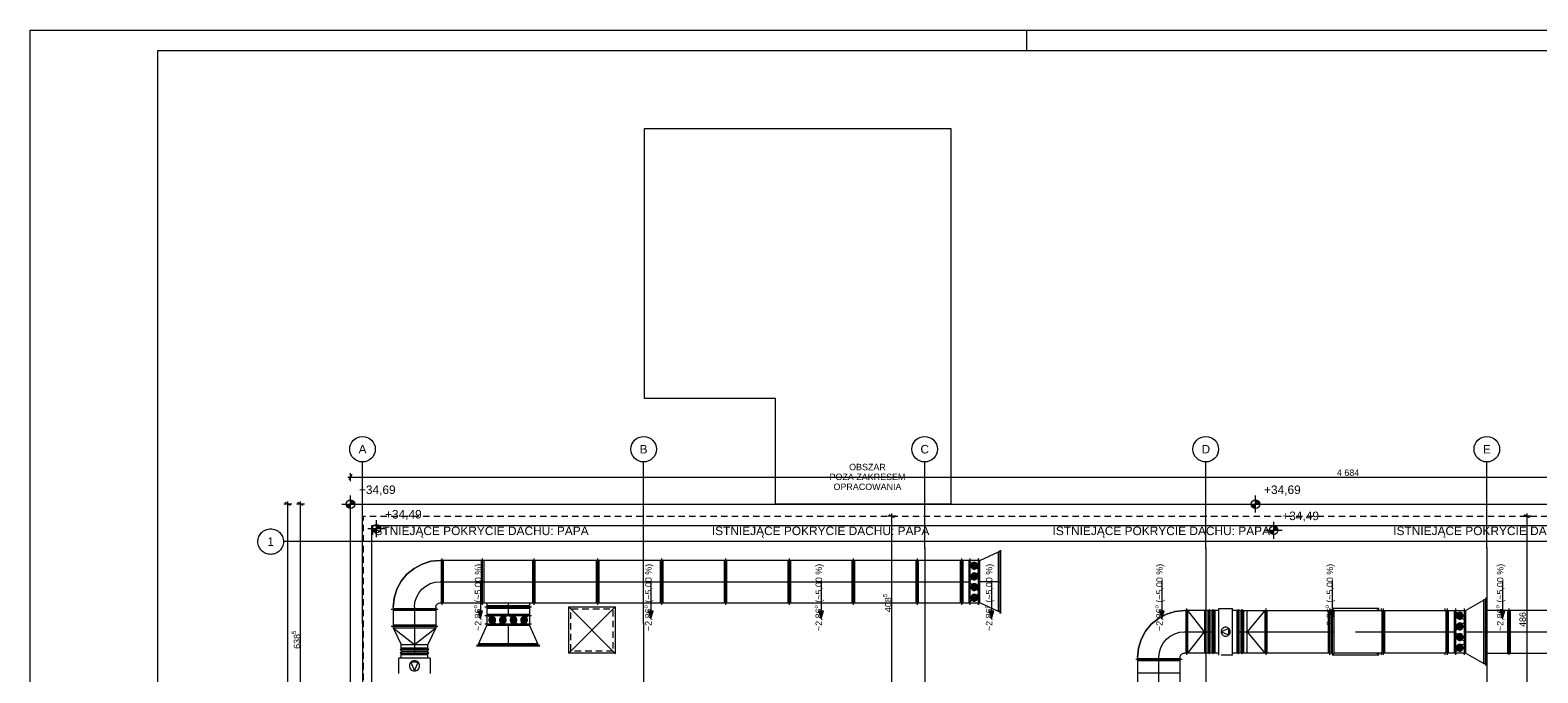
# Paper-space layout 'A-41 RZUT - DACH' of a CAD drawing. Header units: millimetres. Extents: x 0 to 594, y 0 to 450.
# Tile 8 of 15: x 0 to 354, y 299 to 450. Entities that reach past the tile are written whole.
import ezdxf
from ezdxf.xclip import XClip

# ---------------------------------------------------------------- set-up
doc = ezdxf.new("R2010")
doc.units = ezdxf.units.MM
doc.header["$MEASUREMENT"] = 0
doc.header["$XCLIPFRAME"] = 0
for name, pattern in [('DASHDOT', [254, 127, -63.5, 0, -63.5]), ('DASHDOTX2', [1000, 500, -250, 0, -250]), ('DASHED', [2000, 1000, -1000]), ('Przer. długie kreski', [2.5, 1.5, -1])]:
    doc.linetypes.add(name, pattern=pattern)
for name, color, linetype, lineweight, true_color in [('A_Arkusz_Nr_pióra__255', 7, 'Continuous', 15, 0x242424), ('A_opis_Nr_pióra__7', 7, 'Continuous', 18, 0x171717), ('A_osie_Nr_pióra__16', 7, 'Continuous', 5, 0x0f0f0f), ('A_osie_Nr_pióra__76', 7, 'Continuous', 5, 0x2d2d2d), ('A_sanitarne_Nr_pióra__6', 7, 'Continuous', 13, 0xa9a9a9)]:
    doc.layers.add(name, color=color, linetype=linetype, lineweight=lineweight, true_color=true_color)
for name, color, linetype in [('A_dach', 7, 'Continuous'), ('A_podrys', 7, 'Continuous'), ('A_wymiary', 7, 'Continuous')]:
    doc.layers.add(name, color=color, linetype=linetype)
for name, color, linetype, lineweight in [('A_dach_Nr_pióra__1', 7, 'Continuous', 20), ('A_dach_Nr_pióra__2', 8, 'Continuous', 13), ('A_widok_Nr_pióra__1', 7, 'Continuous', 20), ('A_wymiary_Nr_pióra__1', 7, 'Continuous', 20), ('A_wymiary_Nr_pióra__2', 8, 'Continuous', 13), ('A_ściany_Nr_pióra__1', 7, 'Continuous', 20), ('A_ściany_Nr_pióra__2', 8, 'Continuous', 13)]:
    doc.layers.add(name, color=color, linetype=linetype, lineweight=lineweight)
doc.styles.add('STYL_AUTOMATYCZNY_1', font='arial.ttf')
doc.styles.add('STYL_AUTOMATYCZNY_5', font='arial.ttf')

# ---------------------------------------------------------------- blocks, each defined once
blk = doc.blocks.new('Rysunek_1_1', base_point=(-1565.26, -200.27))
at = {"layer": 'A_dach', "linetype": 'Continuous', "lineweight": 13}
for points in [[(105.75, 311.65), (106.25, 313.51), (105.25, 313.51)], [(145.75, 311.65), (146.25, 313.51), (145.25, 313.51)], [(185.75, 311.65), (186.25, 313.51), (185.25, 313.51)], [(225.75, 311.65), (226.25, 313.51), (225.25, 313.51)], [(265.75, 311.65), (266.25, 313.51), (265.25, 313.51)], [(305.75, 311.65), (306.25, 313.51), (305.25, 313.51)], [(345.75, 311.65), (346.25, 313.51), (345.25, 313.51)]]:
    blk.add_hatch(color=8, dxfattribs=at).paths.add_polyline_path(points)
at = {"layer": 'A_wymiary', "linetype": 'Continuous', "lineweight": 13}
for points in [[(75.2, 338.62), (74.2, 338.62), (74.28, 338.23), (74.5, 337.91), (74.82, 337.69), (75.2, 337.62)], [(75.2, 338.62), (76.2, 338.62), (76.13, 339), (75.91, 339.32), (75.59, 339.54), (75.2, 339.62)], [(287.72, 338.62), (286.72, 338.62), (286.8, 338.23), (287.02, 337.91), (287.34, 337.69), (287.72, 337.62)], [(287.72, 338.62), (288.72, 338.62), (288.65, 339), (288.43, 339.32), (288.11, 339.54), (287.72, 339.62)], [(81.32, 332.86), (80.32, 332.86), (80.4, 332.48), (80.61, 332.16), (80.94, 331.94), (81.32, 331.86)], [(81.32, 332.86), (82.32, 332.86), (82.25, 333.25), (82.03, 333.57), (81.7, 333.79), (81.32, 333.86)], [(292, 332.48), (293, 332.48), (292.92, 332.86), (292.71, 333.19), (292.38, 333.4), (292, 333.48)], [(292, 332.48), (291, 332.48), (291.07, 332.1), (291.29, 331.77), (291.62, 331.56), (292, 331.48)]]:
    blk.add_hatch(color=8, dxfattribs=at).paths.add_polyline_path(points)
at = {"layer": 'A_dach_Nr_pióra__1', "color": 7, "linetype": 'Continuous', "lineweight": 20}
blk.add_line((262.47, 338.62), (279.43, 338.62), dxfattribs=at)
at = {"layer": 'A_dach_Nr_pióra__2', "color": 8, "linetype": 'Continuous', "lineweight": 13}
for p, q in [((105.75, 320.56), (105.75, 313.51)), ((145.75, 320.56), (145.75, 313.51)), ((185.75, 320.56), (185.75, 313.51)), ((225.75, 320.56), (225.75, 313.51)), ((265.75, 320.56), (265.75, 313.51)), ((305.75, 320.56), (305.75, 313.51)), ((345.75, 320.56), (345.75, 313.51)), ((105.25, 313.51), (106.25, 313.51)), ((105.75, 311.65), (105.25, 313.51)), ((105.75, 311.65), (106.25, 313.51)), ((137.46, 303.46), (126.45, 314.47)), ((126.45, 303.57), (137.35, 314.47)), ((145.25, 313.51), (146.25, 313.51)), ((145.75, 311.65), (145.25, 313.51)), ((145.75, 311.65), (146.25, 313.51)), ((185.25, 313.51), (186.25, 313.51)), ((185.75, 311.65), (185.25, 313.51)), ((185.75, 311.65), (186.25, 313.51)), ((225.25, 313.51), (226.25, 313.51)), ((225.75, 311.65), (225.25, 313.51)), ((225.75, 311.65), (226.25, 313.51)), ((265.25, 313.51), (266.25, 313.51)), ((265.75, 311.65), (265.25, 313.51)), ((265.75, 311.65), (266.25, 313.51)), ((305.25, 313.51), (306.25, 313.51)), ((305.75, 311.65), (305.25, 313.51)), ((305.75, 311.65), (306.25, 313.51)), ((345.25, 313.51), (346.25, 313.51)), ((345.75, 311.65), (345.25, 313.51)), ((345.75, 311.65), (346.25, 313.51))]:
    blk.add_line(p, q, dxfattribs=at)
at = {"layer": 'A_dach_Nr_pióra__2', "color": 8, "linetype": 'Continuous', "lineweight": 13, "flags": 128}
blk.add_lwpolyline([(137.35, 303.57), (126.45, 303.57), (126.45, 314.47), (137.35, 314.47)], close=True, dxfattribs=at)
at = {"layer": 'A_dach_Nr_pióra__2', "color": 8, "linetype": 'Przer. długie kreski', "lineweight": 13, "flags": 128}
blk.add_lwpolyline([(136.85, 304.07), (126.95, 304.07), (126.95, 313.97), (136.85, 313.97)], close=True, dxfattribs=at)
at = {"layer": 'A_osie_Nr_pióra__16', "color": 250, "linetype": 'DASHDOTX2', "lineweight": 5, "true_color": 0x0f0f0f}
for p, q in [((78.04, 310.63), (78.04, 348.52)), ((144.04, 310.63), (144.04, 348.52)), ((210.04, 328.26), (210.04, 348.52)), ((276.04, 328.26), (276.04, 348.52)), ((342.04, 328.26), (342.04, 348.52)), ((79.73, 329.81), (59.48, 329.81)), ((548.35, 329.81), (79.73, 329.81)), ((210.04, 328.26), (210.04, 128.77)), ((276.04, 328.26), (276.04, 128.77)), ((342.04, 328.26), (342.04, 128.77)), ((78.04, 310.63), (78.04, 146.4)), ((144.04, 310.63), (144.04, 146.4))]:
    blk.add_line(p, q, dxfattribs=at)
for p in [(79.73, 329.81), (79.73, 329.81), (210.04, 328.26), (210.04, 328.26), (276.04, 328.26), (276.04, 328.26), (342.04, 328.26), (342.04, 328.26), (78.04, 310.63), (78.04, 310.63), (144.04, 310.63), (144.04, 310.63)]:
    blk.add_point(p, dxfattribs=at)
at = {"layer": 'A_osie_Nr_pióra__76', "color": 250, "linetype": 'Continuous', "lineweight": 5, "true_color": 0x2d2d2d}
for centre in [(78.04, 351.52), (144.04, 351.52), (210.04, 351.52), (276.04, 351.52), (342.04, 351.52), (56.48, 329.81)]:
    blk.add_circle(centre, 3, dxfattribs=at)
at = {"layer": 'A_sanitarne_Nr_pióra__6', "color": 253, "linetype": 'Continuous', "lineweight": 13, "true_color": 0xa9a9a9}
for p, q in [((96.74, 314.93), (96.74, 325.83)), ((106.24, 314.93), (106.24, 325.83)), ((118.24, 325.83), (118.24, 314.93)), ((133.24, 325.83), (133.24, 314.93)), ((148.24, 325.83), (148.24, 314.93)), ((163.24, 325.83), (163.24, 314.93)), ((178.24, 325.83), (178.24, 314.93)), ((193.24, 325.83), (193.24, 314.93)), ((208.24, 325.83), (208.24, 314.93)), ((218.68, 325.83), (218.68, 314.93)), ((220.68, 325.83), (220.68, 314.93)), ((222.68, 325.83), (222.68, 314.93)), ((222.69, 314.93), (222.69, 325.83)), ((222.99, 325.38), (227.39, 327.38)), ((227.29, 327.38), (227.29, 313.38)), ((227.39, 313.38), (227.39, 327.38)), ((227.69, 327.83), (227.69, 312.93)), ((227.84, 327.83), (227.84, 312.93)), ((222.68, 325.38), (96.24, 325.38)), ((96.54, 325.38), (96.54, 315.38)), ((97.04, 315.38), (97.04, 325.38)), ((105.94, 315.38), (105.94, 325.38)), ((106.54, 325.38), (106.54, 315.38)), ((117.94, 325.38), (117.94, 315.38)), ((118.54, 325.38), (118.54, 315.38)), ((132.94, 325.38), (132.94, 315.38)), ((133.54, 325.38), (133.54, 315.38)), ((147.94, 325.38), (147.94, 315.38)), ((148.54, 325.38), (148.54, 315.38)), ((162.94, 325.38), (162.94, 315.38)), ((163.54, 325.38), (163.54, 315.38)), ((177.94, 325.38), (177.94, 315.38)), ((178.54, 325.38), (178.54, 315.38)), ((192.94, 325.38), (192.94, 315.38)), ((193.54, 325.38), (193.54, 315.38)), ((207.94, 325.38), (207.94, 315.38)), ((208.54, 325.38), (208.54, 315.38)), ((218.38, 325.38), (218.38, 315.38)), ((218.98, 325.38), (218.98, 315.38)), ((220.38, 325.38), (220.38, 315.38)), ((220.8, 325.01), (222.57, 323.24)), ((222.57, 322.51), (220.8, 320.74)), ((222.48, 324.13), (220.88, 324.13)), ((222.44, 323.88), (220.92, 324.37)), ((222.44, 324.37), (220.92, 323.88)), ((222.33, 323.66), (221.04, 324.6)), ((222.33, 324.6), (221.04, 323.66)), ((222.15, 323.48), (221.21, 324.77)), ((222.15, 324.77), (221.21, 323.48)), ((222.15, 320.98), (221.21, 322.27)), ((222.15, 322.27), (221.21, 320.98)), ((221.93, 323.37), (221.44, 324.89)), ((221.93, 324.89), (221.44, 323.37)), ((221.93, 320.87), (221.44, 322.39)), ((221.93, 322.39), (221.44, 320.87)), ((221.68, 323.33), (221.68, 324.93)), ((221.68, 320.83), (221.68, 322.43)), ((222.69, 325.38), (222.99, 325.38)), ((222.99, 315.38), (222.99, 325.38)), ((220.8, 320.01), (222.57, 318.24)), ((222.48, 321.63), (220.88, 321.63)), ((222.48, 319.13), (220.88, 319.13)), ((222.44, 321.38), (220.92, 321.87)), ((222.44, 321.87), (220.92, 321.38)), ((222.44, 318.88), (220.92, 319.37)), ((222.44, 319.37), (220.92, 318.88)), ((222.33, 321.16), (221.04, 322.1)), ((222.33, 322.1), (221.04, 321.16)), ((222.33, 318.66), (221.04, 319.6)), ((222.33, 319.6), (221.04, 318.66)), ((222.15, 318.48), (221.21, 319.77)), ((222.15, 319.77), (221.21, 318.48)), ((221.93, 318.37), (221.44, 319.89)), ((221.93, 319.89), (221.44, 318.37)), ((221.68, 318.33), (221.68, 319.93)), ((96.24, 315.38), (222.68, 315.38)), ((107.24, 315.38), (107.24, 310.08)), ((117.24, 315.38), (117.24, 310.08)), ((222.57, 317.51), (220.8, 315.74)), ((222.48, 316.63), (220.88, 316.63)), ((222.44, 316.38), (220.92, 316.87)), ((222.44, 316.87), (220.92, 316.38)), ((222.33, 316.16), (221.04, 317.1)), ((222.33, 317.1), (221.04, 316.16)), ((222.15, 315.98), (221.21, 317.27)), ((222.15, 317.27), (221.21, 315.98)), ((221.93, 315.87), (221.44, 317.39)), ((221.93, 317.39), (221.44, 315.87)), ((221.68, 315.83), (221.68, 317.43)), ((222.99, 315.38), (222.69, 315.38)), ((227.39, 313.38), (222.99, 315.38)), ((336.99, 313.62), (341.39, 316.12)), ((341.29, 316.12), (341.29, 301.12)), ((341.39, 301.12), (341.39, 316.12)), ((341.69, 316.57), (341.69, 300.67)), ((341.84, 316.57), (341.84, 301.12)), ((95.69, 313.88), (84.79, 313.88)), ((85.24, 314.38), (85.24, 309.53)), ((85.24, 314.08), (95.24, 314.08)), ((95.24, 313.58), (85.24, 313.58)), ((95.24, 314.38), (95.24, 309.53)), ((117.69, 314.38), (106.79, 314.38)), ((117.69, 312.38), (106.79, 312.38)), ((117.24, 314.68), (107.24, 314.68)), ((117.24, 314.08), (107.24, 314.08)), ((117.24, 312.68), (107.24, 312.68)), ((109.38, 310.49), (107.61, 312.26)), ((107.73, 311.13), (109.25, 311.62)), ((109.25, 311.13), (107.73, 311.62)), ((107.85, 310.91), (109.14, 311.85)), ((109.14, 310.91), (107.85, 311.85)), ((108.02, 310.73), (108.96, 312.02)), ((108.96, 310.73), (108.02, 312.02)), ((108.25, 310.62), (108.74, 312.14)), ((108.74, 310.62), (108.25, 312.14)), ((108.49, 310.58), (108.49, 312.18)), ((111.88, 312.26), (110.11, 310.49)), ((110.23, 311.13), (111.75, 311.62)), ((111.75, 311.13), (110.23, 311.62)), ((110.35, 310.91), (111.64, 311.85)), ((111.64, 310.91), (110.35, 311.85)), ((110.52, 310.73), (111.46, 312.02)), ((111.46, 310.73), (110.52, 312.02)), ((110.75, 310.62), (111.24, 312.14)), ((111.24, 310.62), (110.75, 312.14)), ((110.99, 310.58), (110.99, 312.18)), ((114.38, 310.49), (112.61, 312.26)), ((112.73, 311.13), (114.25, 311.62)), ((114.25, 311.13), (112.73, 311.62)), ((112.85, 310.91), (114.14, 311.85)), ((114.14, 310.91), (112.85, 311.85)), ((113.02, 310.73), (113.96, 312.02)), ((113.96, 310.73), (113.02, 312.02)), ((113.25, 310.62), (113.74, 312.14)), ((113.74, 310.62), (113.25, 312.14)), ((113.49, 310.58), (113.49, 312.18)), ((116.88, 312.26), (115.11, 310.49)), ((115.23, 311.13), (116.75, 311.62)), ((116.75, 311.13), (115.23, 311.62)), ((115.35, 310.91), (116.64, 311.85)), ((116.64, 310.91), (115.35, 311.85)), ((115.52, 310.73), (116.46, 312.02)), ((116.46, 310.73), (115.52, 312.02)), ((115.75, 310.62), (116.24, 312.14)), ((116.24, 310.62), (115.75, 312.14)), ((115.99, 310.58), (115.99, 312.18)), ((227.69, 313.38), (227.29, 313.38)), ((276.74, 313.62), (271.04, 313.62)), ((271.34, 313.62), (271.34, 303.62)), ((271.54, 314.07), (271.54, 303.17)), ((275.74, 308.62), (271.84, 313.62)), ((271.84, 303.62), (271.84, 313.62)), ((275.74, 313.62), (275.74, 303.62)), ((276.54, 313.62), (276.54, 303.62)), ((276.94, 313.82), (276.74, 313.62)), ((276.74, 303.62), (276.74, 313.62)), ((276.94, 303.42), (276.94, 313.82)), ((277.34, 313.42), (276.94, 313.82)), ((277.74, 313.82), (277.34, 313.42)), ((277.34, 303.82), (277.34, 313.42)), ((277.74, 303.42), (277.74, 313.82)), ((277.94, 313.62), (277.74, 313.82)), ((277.94, 303.62), (277.94, 313.62)), ((279.14, 313.62), (277.94, 313.62)), ((278.14, 313.62), (278.14, 303.62)), ((279.14, 303.12), (279.14, 314.12)), ((279.14, 314.12), (282.34, 314.12)), ((282.34, 303.12), (282.34, 314.12)), ((283.54, 313.62), (282.34, 313.62)), ((283.34, 313.62), (283.34, 303.62)), ((283.74, 313.82), (283.54, 313.62)), ((283.54, 303.62), (283.54, 313.62)), ((283.74, 303.42), (283.74, 313.82)), ((284.14, 313.42), (283.74, 313.82)), ((284.54, 313.82), (284.14, 313.42)), ((284.14, 303.82), (284.14, 313.42)), ((284.54, 303.42), (284.54, 313.82)), ((284.74, 313.62), (284.54, 313.82)), ((284.74, 303.62), (284.74, 313.62)), ((284.74, 313.62), (305.74, 313.62)), ((284.94, 313.62), (284.94, 303.62)), ((285.74, 303.62), (285.74, 313.62)), ((289.89, 313.62), (285.74, 308.62)), ((289.89, 313.62), (289.89, 303.62)), ((290.19, 303.17), (290.19, 314.07)), ((290.49, 303.62), (290.49, 313.62)), ((304.89, 303.62), (304.89, 313.62)), ((305.19, 303.17), (305.19, 314.07)), ((305.49, 313.62), (305.49, 303.62)), ((305.74, 314.07), (306.19, 313.62)), ((305.74, 314.07), (305.74, 303.17)), ((316.64, 314.07), (305.74, 314.07)), ((306.19, 303.62), (306.19, 313.62)), ((306.19, 313.62), (336.99, 313.62)), ((316.64, 314.07), (316.19, 313.62)), ((316.64, 313.62), (316.64, 314.07)), ((317.19, 314.07), (317.19, 313.62)), ((317.49, 303.62), (317.49, 313.62)), ((317.69, 314.07), (317.69, 303.17)), ((317.99, 313.62), (317.99, 303.62)), ((332.19, 314.07), (332.19, 313.62)), ((332.39, 313.62), (332.39, 303.62)), ((332.69, 314.07), (332.69, 303.17)), ((332.99, 313.62), (332.99, 303.62)), ((334.39, 313.62), (334.39, 303.62)), ((334.69, 314.07), (334.69, 303.17)), ((334.8, 313.25), (336.57, 311.48)), ((336.49, 312.37), (334.89, 312.37)), ((336.45, 312.12), (334.92, 312.61)), ((336.45, 312.61), (334.92, 312.12)), ((336.33, 311.9), (335.04, 312.84)), ((336.33, 312.84), (335.04, 311.9)), ((336.16, 311.72), (335.22, 313.01)), ((336.16, 313.01), (335.22, 311.72)), ((335.93, 311.61), (335.44, 313.13)), ((335.93, 313.13), (335.44, 311.61)), ((335.69, 311.57), (335.69, 313.17)), ((336.69, 314.07), (336.69, 303.17)), ((336.99, 313.62), (336.99, 303.62)), ((382.67, 313.62), (341.69, 313.62)), ((346.89, 313.62), (346.89, 303.62)), ((347.19, 314.07), (347.19, 303.17)), ((347.49, 313.62), (347.49, 303.62)), ((95.69, 309.83), (84.79, 309.83)), ((95.24, 310.13), (85.24, 310.13)), ((85.24, 309.53), (87.09, 305.63)), ((85.24, 309.53), (90.24, 305.63)), ((85.24, 309.53), (95.24, 309.53)), ((90.24, 305.63), (95.24, 309.53)), ((95.24, 309.53), (93.39, 305.63)), ((105.24, 305.68), (107.24, 310.08)), ((117.69, 310.38), (106.79, 310.38)), ((117.24, 310.08), (107.24, 310.08)), ((107.69, 311.38), (109.29, 311.38)), ((110.19, 311.38), (111.79, 311.38)), ((112.69, 311.38), (114.29, 311.38)), ((115.19, 311.38), (116.79, 311.38)), ((117.24, 310.08), (119.24, 305.68)), ((271.84, 303.62), (275.74, 308.62)), ((281.49, 309.37), (279.67, 308.62)), ((279.67, 308.62), (281.49, 307.86)), ((281.49, 307.86), (281.49, 309.37)), ((285.74, 308.62), (289.89, 303.62)), ((336.57, 310.75), (334.8, 308.98)), ((334.8, 308.25), (336.57, 306.48)), ((336.49, 309.87), (334.89, 309.87)), ((336.45, 309.62), (334.92, 310.11)), ((336.45, 310.11), (334.92, 309.62)), ((336.33, 309.4), (335.04, 310.34)), ((336.33, 310.34), (335.04, 309.4)), ((336.16, 309.22), (335.22, 310.51)), ((336.16, 310.51), (335.22, 309.22)), ((336.16, 306.72), (335.22, 308.01)), ((336.16, 308.01), (335.22, 306.72)), ((335.93, 309.11), (335.44, 310.63)), ((335.93, 310.63), (335.44, 309.11)), ((335.93, 306.61), (335.44, 308.13)), ((335.93, 308.13), (335.44, 306.61)), ((335.69, 309.07), (335.69, 310.67)), ((335.69, 306.57), (335.69, 308.17)), ((86.89, 304.43), (87.09, 304.63)), ((87.09, 304.63), (87.09, 305.63)), ((87.09, 305.63), (93.39, 305.63)), ((87.09, 304.83), (93.39, 304.83)), ((87.09, 304.63), (93.39, 304.63)), ((93.39, 304.63), (93.39, 305.63)), ((93.59, 304.43), (93.39, 304.63)), ((119.69, 305.38), (104.79, 305.38)), ((119.69, 305.23), (104.79, 305.23)), ((119.24, 305.78), (105.24, 305.78)), ((105.24, 305.38), (105.24, 305.78)), ((119.24, 305.68), (105.24, 305.68)), ((336.57, 305.75), (334.8, 303.98)), ((336.49, 307.37), (334.89, 307.37)), ((336.49, 304.87), (334.89, 304.87)), ((336.45, 307.12), (334.92, 307.61)), ((336.45, 307.61), (334.92, 307.12)), ((336.45, 304.62), (334.92, 305.11)), ((336.45, 305.11), (334.92, 304.62)), ((336.33, 306.9), (335.04, 307.84)), ((336.33, 307.84), (335.04, 306.9)), ((336.33, 304.4), (335.04, 305.34)), ((336.33, 305.34), (335.04, 304.4)), ((336.16, 304.22), (335.22, 305.51)), ((336.16, 305.51), (335.22, 304.22)), ((335.93, 304.11), (335.44, 305.63)), ((335.93, 305.63), (335.44, 304.11)), ((335.69, 304.07), (335.69, 305.67)), ((93.89, 302.43), (86.59, 302.43)), ((86.59, 298.83), (86.59, 302.43)), ((86.89, 304.43), (93.59, 304.43)), ((87.29, 304.03), (86.89, 304.43)), ((86.89, 303.63), (87.29, 304.03)), ((86.89, 303.63), (93.59, 303.63)), ((87.09, 303.43), (86.89, 303.63)), ((87.09, 303.43), (93.39, 303.43)), ((87.09, 302.43), (87.09, 303.43)), ((93.39, 303.23), (87.09, 303.23)), ((87.29, 304.03), (93.19, 304.03)), ((91.09, 301.48), (89.4, 301.48)), ((89.4, 301.48), (90.24, 299.43)), ((90.24, 299.43), (91.09, 301.48)), ((93.19, 304.03), (93.59, 304.43)), ((93.59, 303.63), (93.19, 304.03)), ((93.39, 303.43), (93.59, 303.63)), ((93.39, 302.43), (93.39, 303.43)), ((93.89, 302.43), (93.89, 298.83)), ((270.49, 302.12), (259.59, 302.12)), ((260.04, 302.62), (260.04, 287.12)), ((260.04, 302.32), (270.04, 302.32)), ((270.04, 301.82), (260.04, 301.82)), ((270.04, 287.12), (270.04, 302.62)), ((276.74, 303.62), (271.04, 303.62)), ((276.94, 303.42), (276.74, 303.62)), ((277.34, 303.82), (276.94, 303.42)), ((277.74, 303.42), (277.34, 303.82)), ((277.94, 303.62), (277.74, 303.42)), ((279.14, 303.62), (277.94, 303.62)), ((282.34, 303.12), (279.67, 303.12)), ((283.54, 303.62), (282.34, 303.62)), ((283.74, 303.42), (283.54, 303.62)), ((284.14, 303.82), (283.74, 303.42)), ((284.54, 303.42), (284.14, 303.82)), ((284.74, 303.62), (284.54, 303.42)), ((305.74, 303.62), (284.74, 303.62)), ((306.19, 303.62), (305.74, 303.17)), ((305.74, 303.17), (316.64, 303.17)), ((336.99, 303.62), (306.19, 303.62)), ((316.64, 303.17), (316.19, 303.62)), ((316.64, 303.17), (316.64, 303.62)), ((317.19, 303.62), (317.19, 303.17)), ((332.19, 303.62), (332.19, 303.17)), ((341.39, 301.12), (336.99, 303.62)), ((341.69, 301.12), (341.29, 301.12)), ((341.69, 303.62), (382.67, 303.62)), ((260.04, 298.98), (270.04, 298.98))]:
    blk.add_line(p, q, dxfattribs=at)
at = {"layer": 'A_sanitarne_Nr_pióra__6', "color": 253, "linetype": 'DASHED', "lineweight": 13, "true_color": 0xa9a9a9}
for p, q in [((227.69, 327.38), (227.29, 327.38)), ((341.69, 316.12), (341.29, 316.12)), ((119.24, 305.38), (119.24, 305.78))]:
    blk.add_line(p, q, dxfattribs=at)
at = {"layer": 'A_sanitarne_Nr_pióra__6', "color": 253, "linetype": 'DASHDOT', "lineweight": 13, "true_color": 0xa9a9a9}
for p, q in [((96.24, 320.38), (220.68, 320.38)), ((227.69, 320.38), (222.69, 320.38)), ((112.24, 315.38), (112.24, 312.38)), ((90.24, 314.38), (90.24, 303.23)), ((112.24, 310.38), (112.24, 305.38)), ((271.04, 308.62), (278.14, 308.62)), ((283.34, 308.62), (306.19, 308.62)), ((311.19, 308.62), (334.69, 308.62)), ((336.69, 308.62), (382.67, 308.62)), ((265.04, 287.12), (265.04, 302.62))]:
    blk.add_line(p, q, dxfattribs=at)
at = {"layer": 'A_sanitarne_Nr_pióra__6', "color": 253, "linetype": 'Continuous', "lineweight": 13, "true_color": 0xa9a9a9, "flags": 128}
for points in [[(96.24, 325.38), (94.1, 325.17), (92.03, 324.54), (90.13, 323.52), (88.47, 322.15), (87.1, 320.49), (86.08, 318.59), (85.46, 316.52), (85.24, 314.38)], [(85.24, 314.38), (85.46, 316.52), (86.08, 318.59), (87.1, 320.49), (88.47, 322.15), (90.13, 323.52), (92.03, 324.54), (94.1, 325.17), (96.24, 325.38)], [(85.24, 314.38), (85.46, 316.52), (86.08, 318.59), (87.1, 320.49), (88.47, 322.15), (90.13, 323.52), (92.03, 324.54), (94.1, 325.17), (96.24, 325.38)], [(95.24, 314.38), (95.26, 314.57), (95.32, 314.76), (95.41, 314.93), (95.54, 315.08), (95.69, 315.21), (95.86, 315.3), (96.05, 315.36), (96.24, 315.38)], [(95.24, 314.38), (95.26, 314.57), (95.32, 314.76), (95.41, 314.93), (95.54, 315.08), (95.69, 315.21), (95.86, 315.3), (96.05, 315.36), (96.24, 315.38)], [(271.04, 313.62), (268.89, 313.41), (266.83, 312.78), (264.92, 311.76), (263.26, 310.39), (261.89, 308.73), (260.87, 306.83), (260.25, 304.76), (260.04, 302.62)], [(260.04, 302.62), (260.25, 304.76), (260.87, 306.83), (261.89, 308.73), (263.26, 310.39), (264.92, 311.76), (266.83, 312.78), (268.89, 313.41), (271.04, 313.62)], [(260.04, 302.62), (260.25, 304.76), (260.87, 306.83), (261.89, 308.73), (263.26, 310.39), (264.92, 311.76), (266.83, 312.78), (268.89, 313.41), (271.04, 313.62)], [(270.04, 302.62), (270.05, 302.81), (270.11, 303), (270.2, 303.17), (270.33, 303.32), (270.48, 303.45), (270.65, 303.54), (270.84, 303.6), (271.04, 303.62)], [(270.04, 302.62), (270.05, 302.81), (270.11, 303), (270.2, 303.17), (270.33, 303.32), (270.48, 303.45), (270.65, 303.54), (270.84, 303.6), (271.04, 303.62)]]:
    blk.add_lwpolyline(points, dxfattribs=at)
for points in [[(222.48, 324.13), (222.47, 324.28), (222.42, 324.43), (222.35, 324.57), (222.25, 324.69), (222.13, 324.79), (221.99, 324.87), (221.84, 324.91), (221.68, 324.93), (221.53, 324.91), (221.38, 324.87), (221.24, 324.79), (221.12, 324.69), (221.02, 324.57), (220.94, 324.43), (220.9, 324.28), (220.88, 324.13), (220.9, 323.97), (220.94, 323.82), (221.02, 323.68), (221.12, 323.56), (221.24, 323.46), (221.38, 323.39), (221.53, 323.34), (221.68, 323.33), (221.84, 323.34), (221.99, 323.39), (222.13, 323.46), (222.25, 323.56), (222.35, 323.68), (222.42, 323.82), (222.47, 323.97)], [(222.48, 321.63), (222.47, 321.78), (222.42, 321.93), (222.35, 322.07), (222.25, 322.19), (222.13, 322.29), (221.99, 322.37), (221.84, 322.41), (221.68, 322.43), (221.53, 322.41), (221.38, 322.37), (221.24, 322.29), (221.12, 322.19), (221.02, 322.07), (220.94, 321.93), (220.9, 321.78), (220.88, 321.63), (220.9, 321.47), (220.94, 321.32), (221.02, 321.18), (221.12, 321.06), (221.24, 320.96), (221.38, 320.89), (221.53, 320.84), (221.68, 320.83), (221.84, 320.84), (221.99, 320.89), (222.13, 320.96), (222.25, 321.06), (222.35, 321.18), (222.42, 321.32), (222.47, 321.47)], [(222.48, 319.13), (222.47, 319.28), (222.42, 319.43), (222.35, 319.57), (222.25, 319.69), (222.13, 319.79), (221.99, 319.87), (221.84, 319.91), (221.68, 319.93), (221.53, 319.91), (221.38, 319.87), (221.24, 319.79), (221.12, 319.69), (221.02, 319.57), (220.94, 319.43), (220.9, 319.28), (220.88, 319.13), (220.9, 318.97), (220.94, 318.82), (221.02, 318.68), (221.12, 318.56), (221.24, 318.46), (221.38, 318.39), (221.53, 318.34), (221.68, 318.33), (221.84, 318.34), (221.99, 318.39), (222.13, 318.46), (222.25, 318.56), (222.35, 318.68), (222.42, 318.82), (222.47, 318.97)], [(222.48, 316.63), (222.47, 316.78), (222.42, 316.93), (222.35, 317.07), (222.25, 317.19), (222.13, 317.29), (221.99, 317.37), (221.84, 317.41), (221.68, 317.43), (221.53, 317.41), (221.38, 317.37), (221.24, 317.29), (221.12, 317.19), (221.02, 317.07), (220.94, 316.93), (220.9, 316.78), (220.88, 316.63), (220.9, 316.47), (220.94, 316.32), (221.02, 316.18), (221.12, 316.06), (221.24, 315.96), (221.38, 315.89), (221.53, 315.84), (221.68, 315.83), (221.84, 315.84), (221.99, 315.89), (222.13, 315.96), (222.25, 316.06), (222.35, 316.18), (222.42, 316.32), (222.47, 316.47)], [(109.29, 311.38), (109.28, 311.53), (109.23, 311.68), (109.16, 311.82), (109.06, 311.94), (108.94, 312.04), (108.8, 312.12), (108.65, 312.16), (108.49, 312.18), (108.34, 312.16), (108.19, 312.12), (108.05, 312.04), (107.93, 311.94), (107.83, 311.82), (107.75, 311.68), (107.71, 311.53), (107.69, 311.38), (107.71, 311.22), (107.75, 311.07), (107.83, 310.93), (107.93, 310.81), (108.05, 310.71), (108.19, 310.64), (108.34, 310.59), (108.49, 310.58), (108.65, 310.59), (108.8, 310.64), (108.94, 310.71), (109.06, 310.81), (109.16, 310.93), (109.23, 311.07), (109.28, 311.22)], [(111.79, 311.38), (111.78, 311.53), (111.73, 311.68), (111.66, 311.82), (111.56, 311.94), (111.44, 312.04), (111.3, 312.12), (111.15, 312.16), (110.99, 312.18), (110.84, 312.16), (110.69, 312.12), (110.55, 312.04), (110.43, 311.94), (110.33, 311.82), (110.25, 311.68), (110.21, 311.53), (110.19, 311.38), (110.21, 311.22), (110.25, 311.07), (110.33, 310.93), (110.43, 310.81), (110.55, 310.71), (110.69, 310.64), (110.84, 310.59), (110.99, 310.58), (111.15, 310.59), (111.3, 310.64), (111.44, 310.71), (111.56, 310.81), (111.66, 310.93), (111.73, 311.07), (111.78, 311.22)], [(114.29, 311.38), (114.28, 311.53), (114.23, 311.68), (114.16, 311.82), (114.06, 311.94), (113.94, 312.04), (113.8, 312.12), (113.65, 312.16), (113.49, 312.18), (113.34, 312.16), (113.19, 312.12), (113.05, 312.04), (112.93, 311.94), (112.83, 311.82), (112.75, 311.68), (112.71, 311.53), (112.69, 311.38), (112.71, 311.22), (112.75, 311.07), (112.83, 310.93), (112.93, 310.81), (113.05, 310.71), (113.19, 310.64), (113.34, 310.59), (113.49, 310.58), (113.65, 310.59), (113.8, 310.64), (113.94, 310.71), (114.06, 310.81), (114.16, 310.93), (114.23, 311.07), (114.28, 311.22)], [(116.79, 311.38), (116.78, 311.53), (116.73, 311.68), (116.66, 311.82), (116.56, 311.94), (116.44, 312.04), (116.3, 312.12), (116.15, 312.16), (115.99, 312.18), (115.84, 312.16), (115.69, 312.12), (115.55, 312.04), (115.43, 311.94), (115.33, 311.82), (115.25, 311.68), (115.21, 311.53), (115.19, 311.38), (115.21, 311.22), (115.25, 311.07), (115.33, 310.93), (115.43, 310.81), (115.55, 310.71), (115.69, 310.64), (115.84, 310.59), (115.99, 310.58), (116.15, 310.59), (116.3, 310.64), (116.44, 310.71), (116.56, 310.81), (116.66, 310.93), (116.73, 311.07), (116.78, 311.22)], [(336.49, 312.37), (336.47, 312.52), (336.42, 312.67), (336.35, 312.81), (336.25, 312.93), (336.13, 313.03), (335.99, 313.11), (335.84, 313.15), (335.69, 313.17), (335.53, 313.15), (335.38, 313.11), (335.24, 313.03), (335.12, 312.93), (335.02, 312.81), (334.95, 312.67), (334.9, 312.52), (334.89, 312.37), (334.9, 312.21), (334.95, 312.06), (335.02, 311.92), (335.12, 311.8), (335.24, 311.7), (335.38, 311.63), (335.53, 311.58), (335.69, 311.57), (335.84, 311.58), (335.99, 311.63), (336.13, 311.7), (336.25, 311.8), (336.35, 311.92), (336.42, 312.06), (336.47, 312.21)], [(281.8, 308.62), (281.78, 308.82), (281.72, 309.02), (281.62, 309.21), (281.49, 309.37), (281.33, 309.5), (281.14, 309.6), (280.94, 309.66), (280.74, 309.68), (280.53, 309.66), (280.33, 309.6), (280.14, 309.5), (279.98, 309.37), (279.85, 309.21), (279.75, 309.02), (279.69, 308.82), (279.67, 308.62), (279.69, 308.41), (279.75, 308.21), (279.85, 308.02), (279.98, 307.86), (280.14, 307.73), (280.33, 307.63), (280.53, 307.57), (280.74, 307.55), (280.94, 307.57), (281.14, 307.63), (281.33, 307.73), (281.49, 307.86), (281.62, 308.02), (281.72, 308.21), (281.78, 308.41)], [(336.49, 309.87), (336.47, 310.02), (336.42, 310.17), (336.35, 310.31), (336.25, 310.43), (336.13, 310.53), (335.99, 310.61), (335.84, 310.65), (335.69, 310.67), (335.53, 310.65), (335.38, 310.61), (335.24, 310.53), (335.12, 310.43), (335.02, 310.31), (334.95, 310.17), (334.9, 310.02), (334.89, 309.87), (334.9, 309.71), (334.95, 309.56), (335.02, 309.42), (335.12, 309.3), (335.24, 309.2), (335.38, 309.13), (335.53, 309.08), (335.69, 309.07), (335.84, 309.08), (335.99, 309.13), (336.13, 309.2), (336.25, 309.3), (336.35, 309.42), (336.42, 309.56), (336.47, 309.71)], [(336.49, 307.37), (336.47, 307.52), (336.42, 307.67), (336.35, 307.81), (336.25, 307.93), (336.13, 308.03), (335.99, 308.11), (335.84, 308.15), (335.69, 308.17), (335.53, 308.15), (335.38, 308.11), (335.24, 308.03), (335.12, 307.93), (335.02, 307.81), (334.95, 307.67), (334.9, 307.52), (334.89, 307.37), (334.9, 307.21), (334.95, 307.06), (335.02, 306.92), (335.12, 306.8), (335.24, 306.7), (335.38, 306.63), (335.53, 306.58), (335.69, 306.57), (335.84, 306.58), (335.99, 306.63), (336.13, 306.7), (336.25, 306.8), (336.35, 306.92), (336.42, 307.06), (336.47, 307.21)], [(336.49, 304.87), (336.47, 305.02), (336.42, 305.17), (336.35, 305.31), (336.25, 305.43), (336.13, 305.53), (335.99, 305.61), (335.84, 305.65), (335.69, 305.67), (335.53, 305.65), (335.38, 305.61), (335.24, 305.53), (335.12, 305.43), (335.02, 305.31), (334.95, 305.17), (334.9, 305.02), (334.89, 304.87), (334.9, 304.71), (334.95, 304.56), (335.02, 304.42), (335.12, 304.3), (335.24, 304.2), (335.38, 304.13), (335.53, 304.08), (335.69, 304.07), (335.84, 304.08), (335.99, 304.13), (336.13, 304.2), (336.25, 304.3), (336.35, 304.42), (336.42, 304.56), (336.47, 304.71)], [(91.44, 300.63), (91.42, 300.86), (91.35, 301.09), (91.24, 301.29), (91.09, 301.48), (90.91, 301.62), (90.7, 301.74), (90.48, 301.8), (90.24, 301.83), (90.01, 301.8), (89.78, 301.74), (89.58, 301.62), (89.4, 301.48), (89.25, 301.29), (89.14, 301.09), (89.07, 300.86), (89.04, 300.63), (89.07, 300.39), (89.14, 300.17), (89.25, 299.96), (89.4, 299.78), (89.58, 299.63), (89.78, 299.52), (90.01, 299.45), (90.24, 299.43), (90.48, 299.45), (90.7, 299.52), (90.91, 299.63), (91.09, 299.78), (91.24, 299.96), (91.35, 300.17), (91.42, 300.39)]]:
    blk.add_lwpolyline(points, close=True, dxfattribs=at)
at = {"layer": 'A_sanitarne_Nr_pióra__6', "color": 253, "linetype": 'DASHDOT', "lineweight": 13, "true_color": 0xa9a9a9, "flags": 128}
for points in [[(90.24, 314.38), (90.36, 315.55), (90.7, 316.67), (91.25, 317.71), (92, 318.62), (92.91, 319.37), (93.95, 319.92), (95.07, 320.26), (96.24, 320.38)], [(265.04, 302.62), (265.15, 303.79), (265.49, 304.91), (266.05, 305.95), (266.79, 306.86), (267.7, 307.61), (268.74, 308.16), (269.87, 308.5), (271.04, 308.62)]]:
    blk.add_lwpolyline(points, dxfattribs=at)
at = {"layer": 'A_widok_Nr_pióra__1', "color": 7, "linetype": 'Continuous', "lineweight": 20, "flags": 128}
blk.add_lwpolyline([(216.16, 338.62), (175.05, 338.62), (175.05, 363.42), (144.27, 363.42), (144.27, 426.92), (216.16, 426.92)], close=True, dxfattribs=at)
at = {"layer": 'A_wymiary_Nr_pióra__1', "color": 7, "linetype": 'Continuous', "lineweight": 20}
for p, q in [((75.56, 345.55), (74.84, 344.3)), ((61.14, 338.26), (59.89, 338.98)), ((64.14, 338.26), (62.89, 338.98)), ((202.96, 335.41), (201.71, 336.13)), ((352.15, 335.41), (350.9, 336.13))]:
    blk.add_line(p, q, dxfattribs=at)
at = {"layer": 'A_wymiary_Nr_pióra__2', "color": 8, "linetype": 'Continuous', "lineweight": 13}
for p, q in [((74.59, 344.93), (75.2, 344.93)), ((75.2, 343.99), (75.2, 345.87)), ((75.2, 344.93), (543.6, 344.93)), ((75.2, 336.62), (75.2, 340.62)), ((287.72, 336.62), (287.72, 340.62)), ((61.45, 338.62), (59.57, 338.62)), ((60.51, 338.62), (60.51, 339.23)), ((60.51, 115), (60.51, 338.62)), ((64.45, 338.62), (62.57, 338.62)), ((63.51, 338.62), (63.51, 339.23)), ((63.51, 274.78), (63.51, 338.62)), ((73.2, 338.62), (77.2, 338.62)), ((202.33, 335.77), (202.33, 336.38)), ((285.72, 338.62), (289.72, 338.62)), ((351.52, 335.77), (351.52, 336.38)), ((79.32, 332.86), (83.32, 332.86)), ((81.32, 330.86), (81.32, 334.86)), ((203.27, 335.77), (201.4, 335.77)), ((202.33, 294.9), (202.33, 335.77)), ((292, 330.48), (292, 334.48)), ((352.46, 335.77), (350.59, 335.77)), ((351.52, 287.17), (351.52, 335.77)), ((290, 332.48), (294, 332.48))]:
    blk.add_line(p, q, dxfattribs=at)
for centre in [(75.2, 338.62), (287.72, 338.62), (81.32, 332.86), (292, 332.48)]:
    blk.add_circle(centre, 1, dxfattribs=at)
at = {"layer": 'A_ściany_Nr_pióra__1', "color": 7, "linetype": 'Continuous', "lineweight": 20, "flags": 128}
for points in [[(75.2, 274.78), (75.2, 338.62), (543.6, 338.62), (543.6, 277.45)], [(80.2, 245.39), (80.2, 333.62), (538.6, 333.62), (538.6, 246.48), (537.1, 246.48), (537.1, 208.81), (538.6, 208.81), (538.6, 120), (80.2, 120), (80.2, 208.19)]]:
    blk.add_lwpolyline(points, dxfattribs=at)
at = {"layer": 'A_ściany_Nr_pióra__2', "color": 8, "linetype": 'Przer. długie kreski', "lineweight": 13, "flags": 128}
blk.add_lwpolyline([(78.25, 274.78), (78.25, 335.77), (541.03, 335.77), (541.03, 277.45)], dxfattribs=at)
at = {"layer": 'A_dach_Nr_pióra__2', "color": 8, "linetype": 'Continuous', "lineweight": 13, "char_height": 2, "attachment_point": 5, "style": 'STYL_AUTOMATYCZNY_1'}
for insert in [(105.6, 332.04), (185.6, 332.04), (265.6, 332.04), (345.6, 332.04)]:
    blk.add_mtext('\\A1;{\\pqc;\\fArial|b0|i0|c238|p0;\\W1.000000;ISTNIEJĄCE POKRYCIE DACHU: PAPA}', dxfattribs=dict(at, insert=insert))
at = {"layer": 'A_dach_Nr_pióra__2', "color": 8, "linetype": 'Continuous', "lineweight": 13, "char_height": 1.5, "attachment_point": 5, "rotation": 90, "style": 'STYL_AUTOMATYCZNY_1'}
for insert in [(105.17, 316.69), (145.17, 316.69), (185.17, 316.69), (225.17, 316.69), (265.17, 316.69), (305.17, 316.69), (345.17, 316.69)]:
    blk.add_mtext('\\A1;{\\pqc;\\fArial|b0|i0|c238|p0;\\W1.000000;~2,86\\fArial|b0|i0|c238|p0;\\W1.000000;\\A1{\\H.66x;\\So^  ;}\\fArial|b0|i0|c238|p0;\\W1.000000; (~5,00 %)}', dxfattribs=dict(at, insert=insert))
at = {"layer": 'A_opis_Nr_pióra__7', "color": 250, "linetype": 'Continuous', "lineweight": 18, "true_color": 0x171717, "insert": (196.61, 345), "char_height": 1.5, "attachment_point": 5, "line_spacing_factor": 0.928578, "style": 'STYL_AUTOMATYCZNY_1'}
blk.add_mtext('\\A1;{\\pqc;\\fArial|b0|i0|c238|p0;\\W1.000000;OBSZAR\\P\\pqc;\\fArial|b0|i0|c238|p0;\\W1.000000;POZA ZAKRESEM \\P\\pqc;\\fArial|b0|i0|c238|p0;\\W1.000000;OPRACOWANIA}', dxfattribs=at)
at = {"layer": 'A_osie_Nr_pióra__76', "color": 250, "linetype": 'Continuous', "lineweight": 5, "true_color": 0x2d2d2d, "char_height": 2, "attachment_point": 1, "style": 'STYL_AUTOMATYCZNY_1'}
for s, insert in [('\\A1;{\\pql;\\pt0;\\fArial|b0|i0|c238|p0;\\W1.000000;A}', (77.12, 352.52)), ('\\A1;{\\pql;\\pt0;\\fArial|b0|i0|c238|p0;\\W1.000000;B}', (143.12, 352.52)), ('\\A1;{\\pql;\\pt0;\\fArial|b0|i0|c238|p0;\\W1.000000;C}', (209.05, 352.52)), ('\\A1;{\\pql;\\pt0;\\fArial|b0|i0|c238|p0;\\W1.000000;D}', (275.05, 352.52)), ('\\A1;{\\pql;\\pt0;\\fArial|b0|i0|c238|p0;\\W1.000000;E}', (341.12, 352.52)), ('\\A1;{\\pql;\\pt0;\\fArial|b0|i0|c238|p0;\\W1.000000;1}', (55.72, 330.81))]:
    blk.add_mtext(s, dxfattribs=dict(at, insert=insert))
at = {"layer": 'A_wymiary_Nr_pióra__1', "color": 7, "linetype": 'Continuous', "lineweight": 20, "insert": (306.83, 345.23), "char_height": 1.5, "width": 5.1479, "attachment_point": 7, "style": 'STYL_AUTOMATYCZNY_5'}
blk.add_mtext('\\A1;{\\pql;\\fArial|b0|i0|c238|p0;\\W1.000000;4\xa0684}', dxfattribs=at)
at = {"layer": 'A_wymiary_Nr_pióra__1', "color": 7, "linetype": 'Continuous', "lineweight": 20, "char_height": 1.5, "attachment_point": 7, "rotation": 90, "style": 'STYL_AUTOMATYCZNY_1'}
for s, insert in [('\\A1;{\\pql;\\fArial|b0|i0|c238|p0;\\W1.000000;408\\fArial|b0|i0|c238|p0;\\W1.000000;\\A1{\\H.66x;\\S5^  ;}}', (202.64, 313.24)), ('\\A1;{\\pql;\\fArial|b0|i0|c238|p0;\\W1.000000;638\\fArial|b0|i0|c238|p0;\\W1.000000;\\A1{\\H.66x;\\S5^  ;}}', (63.82, 304.6))]:
    blk.add_mtext(s, dxfattribs=dict(at, insert=insert))
at = {"layer": 'A_wymiary_Nr_pióra__1', "color": 7, "linetype": 'Continuous', "lineweight": 20, "insert": (351.22, 309.75), "char_height": 1.5, "width": 3.4323, "attachment_point": 7, "rotation": 90, "style": 'STYL_AUTOMATYCZNY_5'}
blk.add_mtext('\\A1;{\\pql;\\fArial|b0|i0|c238|p0;\\W1.000000;486}', dxfattribs=at)
at = {"layer": 'A_wymiary_Nr_pióra__2', "color": 8, "linetype": 'Continuous', "lineweight": 13, "char_height": 2, "width": 8.4656, "attachment_point": 7, "style": 'STYL_AUTOMATYCZNY_5'}
for s, insert in [('\\A1;{\\pql;\\fArial|b0|i0|c238|p0;\\W1.000000;+34,69}', (77.2, 340.62)), ('\\A1;{\\pql;\\fArial|b0|i0|c238|p0;\\W1.000000;+34,69}', (289.72, 340.62)), ('\\A1;{\\pql;\\fArial|b0|i0|c238|p0;\\W1.000000;+34,49}', (83.32, 334.86)), ('\\A1;{\\pql;\\fArial|b0|i0|c238|p0;\\W1.000000;+34,49}', (294, 334.48))]:
    blk.add_mtext(s, dxfattribs=dict(at, insert=insert))

psp = doc.layouts.new('A-41 RZUT - DACH')

# ---------------------------------------------------------------- linework, layer by layer
at = {"layer": 'A_Arkusz_Nr_pióra__255', "color": 250, "linetype": 'Continuous', "lineweight": 15, "true_color": 0x242424}
for p, q in [((234, 445.1), (234, 450)), ((589.1, 445.1), (29.9, 445.1)), ((29.9, 445.1), (29.9, 4.9))]:
    psp.add_line(p, q, dxfattribs=at)
at = {"layer": 'A_Arkusz_Nr_pióra__255', "color": 250, "linetype": 'Continuous', "lineweight": 15, "true_color": 0x242424, "flags": 128}
psp.add_lwpolyline([(0, 450), (594, 450), (594, 0), (0, 0)], close=True, dxfattribs=at)

# ---------------------------------------------------------------- block references
at = {"layer": 'A_podrys', "color": 37, "linetype": 'Continuous', "lineweight": 5, "true_color": 0x656532}
ref = psp.add_blockref('Rysunek_1_1', (-1565.26, -200.27), dxfattribs=at)
XClip(ref).set_block_clipping_path([(53.4800267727, 102.5155578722), (574.6037730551, 428.4968918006)])

doc.saveas('drawing.dxf')
